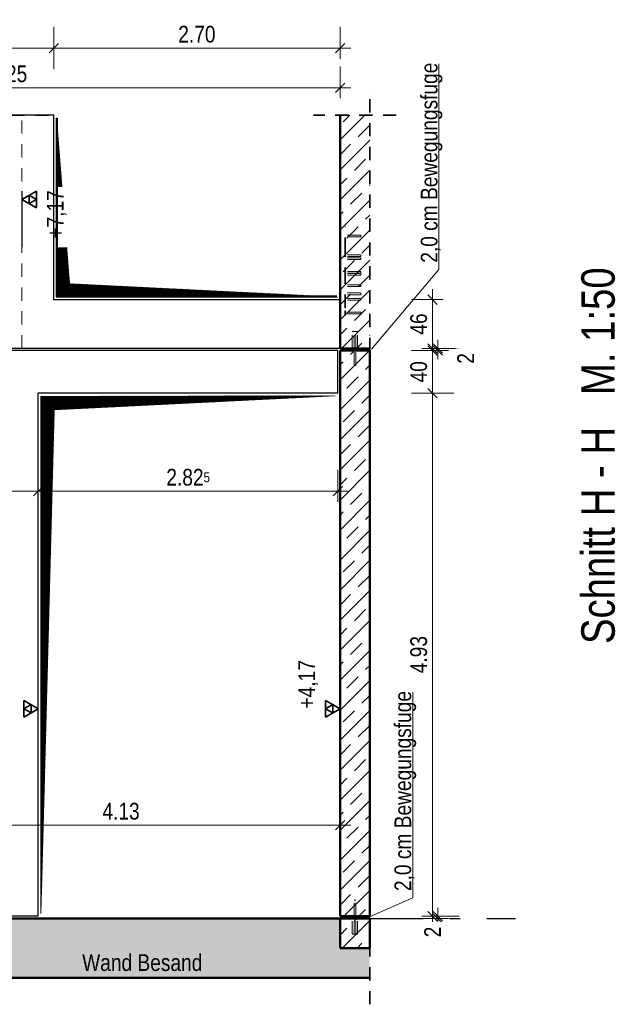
# Model space of a CAD drawing. Header units: millimetres. Extents: x -13 to 146, y -13 to 60.
# Tile 144 of 170: x 56.81 to 62.42, y 9.96 to 19.24. Entities that reach past the tile are written whole.
import ezdxf

# ---------------------------------------------------------------- set-up
doc = ezdxf.new("R2010")
doc.units = ezdxf.units.MM
doc.linetypes.add('DASHDOTX2', pattern=[2, 1, -0.5, 0, -0.5])
doc.linetypes.add('HIDDEN', pattern=[0.375, 0.25, -0.125])
for name, color, linetype, lineweight in [('Achsen', 7, 'Continuous', 20), ('Schraffuren', 7, 'Continuous', 20), ('WPG_Lüftung Durchbrüche', 7, 'Continuous', 20)]:
    doc.layers.add(name, color=color, linetype=linetype, lineweight=lineweight)
doc.styles.add('Arial Narrow', font='ARIALN.TTF')
doc.dimstyles.new('Arch_Strakon_dimstyle', dxfattribs={"dimtxt": 11.25, "dimasz": 1, "dimexe": 1.25, "dimexo": 0.0625, "dimgap": 1, "dimtad": 0, "dimdec": 5, "dimzin": 12, "dimdsep": 46, "dimtxsty": 'Arial Narrow', "dimblk": 'Arrowhead_Tick', "dimsah": 1, "dimcen": 0, "dimse1": 1, "dimse2": 1, "dimclrd": 6, "dimclrt": 3, "dimazin": 0, "dimtfac": 1, "dimtdec": 4, "dimtmove": 0, "dimatfit": 3, "dimldrblk": 'NONE', "dimfxl": 1, "dimtvp": 1, "dimtolj": 1, "dimtzin": 0, "dimlwd": 13, "dimarcsym": 2})
pattern_1 = [(45, (0, 0), (-0.00367695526, 0.00367695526), [])]
pattern_2 = [(45, (0, 0), (-0.14142136, 0.14142136), [0.15, -0.1]), (45, (-0.07071, 0.07071), (-0.14142136, 0.14142136), [])]

# ---------------------------------------------------------------- blocks, each defined once
blk = doc.blocks.new('Arrowhead_Tick')
at = {"color": 0, "linetype": 'Continuous', "lineweight": -2}
for p, q in [((0, 20), (0, -10)), ((-1, 0), (0, 0)), ((10, 0), (0, 0))]:
    blk.add_line(p, q, dxfattribs=at)
at = {"color": 2, "linetype": 'Continuous', "lineweight": 35}
blk.add_line((4.42, 4.42), (-4.42, -4.42), dxfattribs=at)
blk = doc.blocks.new('*D185')
at = {"layer": 'Achsen', "color": 6, "linetype": 'Continuous', "lineweight": 13}
blk.add_line((53.5876, 18.5999), (59.8176, 18.5999), dxfattribs=at)
at = {"layer": 'Defpoints', "color": 0}
for p in [(59.8276, 18.5999), (53.5776, 18.3422), (59.8276, 18.3422)]:
    blk.add_point(p, dxfattribs=at)
at = {"layer": 'Achsen', "color": 6, "lineweight": 13, "xscale": 0.01, "yscale": 0.01, "zscale": 0.01}
blk.add_blockref('Arrowhead_Tick', (59.8276, 18.5999), dxfattribs=at)
at = {"layer": 'Achsen', "color": 6, "lineweight": 13, "xscale": 0.01, "yscale": 0.01, "zscale": 0.01, "rotation": 180}
blk.add_blockref('Arrowhead_Tick', (53.5776, 18.5999), dxfattribs=at)
at = {"layer": 'Achsen', "color": 2, "lineweight": 35, "insert": (56.7026, 18.7303), "char_height": 0.1575, "attachment_point": 5, "style": 'Arial Narrow', "bg_fill": 3, "box_fill_scale": 1.1, "bg_fill_color": 256, "bg_fill_true_color": 13158600, "bg_fill_transparency": 0}
blk.add_mtext('\\A1;6.25', dxfattribs=at)
blk = doc.blocks.new('_None')
blk = doc.blocks.new('*D273')
at = {"color": 6, "linetype": 'Continuous', "lineweight": 13}
blk.add_line((55.7076, 14.7972), (56.9726, 14.7972), dxfattribs=at)
at = {"layer": 'Defpoints', "color": 0}
for p in [(56.9826, 15.7146), (56.9826, 14.7972), (55.6976, 10.7913)]:
    blk.add_point(p, dxfattribs=at)
at = {"color": 6, "lineweight": 13, "xscale": 0.01, "yscale": 0.01, "zscale": 0.01}
blk.add_blockref('Arrowhead_Tick', (56.9826, 14.7972), dxfattribs=at)
at = {"color": 6, "lineweight": 13, "xscale": 0.01, "yscale": 0.01, "zscale": 0.01, "rotation": 180}
blk.add_blockref('Arrowhead_Tick', (55.6976, 14.7972), dxfattribs=at)
at = {"color": 2, "lineweight": 35, "insert": (56.3401, 14.9276), "char_height": 0.1575, "attachment_point": 5, "style": 'Arial Narrow', "bg_fill": 3, "box_fill_scale": 1.1, "bg_fill_color": 256, "bg_fill_true_color": 13158600, "bg_fill_transparency": 0}
blk.add_mtext('\\A1;1.28{\\A1;\\H.6x;\\S5;}', dxfattribs=at)
blk = doc.blocks.new('*D274')
at = {"color": 6, "linetype": 'Continuous', "lineweight": 13}
blk.add_line((56.9926, 14.7972), (59.7976, 14.7972), dxfattribs=at)
at = {"layer": 'Defpoints', "color": 0}
for p in [(56.9826, 15.7146), (59.8076, 15.7222), (59.8076, 14.7972)]:
    blk.add_point(p, dxfattribs=at)
at = {"color": 6, "lineweight": 13, "xscale": 0.01, "yscale": 0.01, "zscale": 0.01}
blk.add_blockref('Arrowhead_Tick', (59.8076, 14.7972), dxfattribs=at)
at = {"color": 6, "lineweight": 13, "xscale": 0.01, "yscale": 0.01, "zscale": 0.01, "rotation": 180}
blk.add_blockref('Arrowhead_Tick', (56.9826, 14.7972), dxfattribs=at)
at = {"color": 2, "lineweight": 35, "insert": (58.3951, 14.9276), "char_height": 0.1575, "attachment_point": 5, "style": 'Arial Narrow', "bg_fill": 3, "box_fill_scale": 1.1, "bg_fill_color": 256, "bg_fill_true_color": 13158600, "bg_fill_transparency": 0}
blk.add_mtext('\\A1;2.82{\\A1;\\H.6x;\\S5;}', dxfattribs=at)
blk = doc.blocks.new('*D291')
at = {"color": 6, "linetype": 'Continuous', "lineweight": 13}
blk.add_line((55.7076, 11.65), (59.8175, 11.65), dxfattribs=at)
at = {"layer": 'Defpoints', "color": 0}
for p in [(59.8275, 11.65), (55.6976, 10.4913), (59.8275, 10.4913)]:
    blk.add_point(p, dxfattribs=at)
at = {"color": 6, "lineweight": 13, "xscale": 0.01, "yscale": 0.01, "zscale": 0.01}
blk.add_blockref('Arrowhead_Tick', (59.8275, 11.65), dxfattribs=at)
at = {"color": 6, "lineweight": 13, "xscale": 0.01, "yscale": 0.01, "zscale": 0.01, "rotation": 180}
blk.add_blockref('Arrowhead_Tick', (55.6976, 11.65), dxfattribs=at)
at = {"color": 2, "lineweight": 35, "insert": (57.7625, 11.7804), "char_height": 0.1575, "attachment_point": 5, "style": 'Arial Narrow', "bg_fill": 3, "box_fill_scale": 1.1, "bg_fill_color": 256, "bg_fill_true_color": 13158600, "bg_fill_transparency": 0}
blk.add_mtext('\\A1;4.13', dxfattribs=at)
blk = doc.blocks.new('*D292')
at = {"color": 6, "linetype": 'Continuous', "lineweight": 13}
blk.add_line((60.7, 10.8013), (60.7, 15.7122), dxfattribs=at)
at = {"layer": 'Defpoints', "color": 0}
for p in [(59.8076, 15.7222), (60.7, 15.7222), (59.8276, 10.7913)]:
    blk.add_point(p, dxfattribs=at)
at = {"color": 6, "lineweight": 13, "xscale": 0.01, "yscale": 0.01, "zscale": 0.01}
for p, rotation in [((60.7, 15.7222), 90), ((60.7, 10.7913), 270)]:
    blk.add_blockref('Arrowhead_Tick', p, dxfattribs=dict(at, rotation=rotation))
at = {"color": 2, "lineweight": 35, "insert": (60.5696, 13.2567), "char_height": 0.1575, "attachment_point": 5, "rotation": 90, "style": 'Arial Narrow', "bg_fill": 3, "box_fill_scale": 1.1, "bg_fill_color": 256, "bg_fill_true_color": 13158600, "bg_fill_transparency": 0}
blk.add_mtext('\\A1;4.93', dxfattribs=at)
blk = doc.blocks.new('*D293')
at = {"color": 6, "linetype": 'Continuous', "lineweight": 13}
blk.add_line((60.7, 15.7322), (60.7, 16.1122), dxfattribs=at)
at = {"layer": 'Defpoints', "color": 0}
for p in [(59.8276, 16.1222), (60.7, 16.1222), (59.8076, 15.7222)]:
    blk.add_point(p, dxfattribs=at)
at = {"color": 6, "lineweight": 13, "xscale": 0.01, "yscale": 0.01, "zscale": 0.01}
for p, rotation in [((60.7, 16.1222), 90), ((60.7, 15.7222), 270)]:
    blk.add_blockref('Arrowhead_Tick', p, dxfattribs=dict(at, rotation=rotation))
at = {"color": 2, "lineweight": 35, "insert": (60.5696, 15.9222), "char_height": 0.1575, "attachment_point": 5, "rotation": 90, "style": 'Arial Narrow', "bg_fill": 3, "box_fill_scale": 1.1, "bg_fill_color": 256, "bg_fill_true_color": 13158600, "bg_fill_transparency": 0}
blk.add_mtext('\\A1;40', dxfattribs=at)
blk = doc.blocks.new('*D294')
at = {"color": 6, "linetype": 'Continuous', "lineweight": 13}
for p, q in [((60.75, 16.1522), (60.75, 16.1622)), ((60.75, 16.1222), (60.75, 16.1422)), ((60.75, 16.1122), (60.75, 16.1022))]:
    blk.add_line(p, q, dxfattribs=at)
at = {"layer": 'Defpoints', "color": 0}
for p in [(59.8276, 16.1222), (60.1076, 16.1422), (60.75, 16.1422)]:
    blk.add_point(p, dxfattribs=at)
at = {"color": 6, "lineweight": 13, "xscale": 0.01, "yscale": 0.01, "zscale": 0.01}
for p, rotation in [((60.75, 16.1222), 90), ((60.75, 16.1422), 270)]:
    blk.add_blockref('Arrowhead_Tick', p, dxfattribs=dict(at, rotation=rotation))
at = {"color": 2, "lineweight": 35, "insert": (61.0117, 16.0483), "char_height": 0.1575, "attachment_point": 5, "rotation": 90, "style": 'Arial Narrow', "bg_fill": 3, "box_fill_scale": 1.1, "bg_fill_color": 256, "bg_fill_true_color": 13158600, "bg_fill_transparency": 0}
blk.add_mtext('\\A1;2', dxfattribs=at)
blk = doc.blocks.new('*D295')
at = {"color": 6, "linetype": 'Continuous', "lineweight": 13}
blk.add_line((60.7, 16.1522), (60.7, 16.5922), dxfattribs=at)
at = {"layer": 'Defpoints', "color": 0}
for p in [(57.1275, 16.6022), (60.7, 16.6022), (60.1076, 16.1422)]:
    blk.add_point(p, dxfattribs=at)
at = {"color": 6, "lineweight": 13, "xscale": 0.01, "yscale": 0.01, "zscale": 0.01}
for p, rotation in [((60.7, 16.6022), 90), ((60.7, 16.1422), 270)]:
    blk.add_blockref('Arrowhead_Tick', p, dxfattribs=dict(at, rotation=rotation))
at = {"color": 2, "lineweight": 35, "insert": (60.5696, 16.3722), "char_height": 0.1575, "attachment_point": 5, "rotation": 90, "style": 'Arial Narrow', "bg_fill": 3, "box_fill_scale": 1.1, "bg_fill_color": 256, "bg_fill_true_color": 13158600, "bg_fill_transparency": 0}
blk.add_mtext('\\A1;46', dxfattribs=at)
blk = doc.blocks.new('*D296')
at = {"color": 6, "linetype": 'Continuous', "lineweight": 13}
for p, q in [((60.75, 10.8013), (60.75, 10.8113)), ((60.75, 10.7713), (60.75, 10.7913)), ((60.75, 10.7613), (60.75, 10.7513))]:
    blk.add_line(p, q, dxfattribs=at)
at = {"layer": 'Defpoints', "color": 0}
for p in [(60.1075, 10.7713), (60.1076, 10.7913), (60.75, 10.7913)]:
    blk.add_point(p, dxfattribs=at)
at = {"color": 6, "lineweight": 13, "xscale": 0.01, "yscale": 0.01, "zscale": 0.01}
for p, rotation in [((60.75, 10.7713), 90), ((60.75, 10.7913), 270)]:
    blk.add_blockref('Arrowhead_Tick', p, dxfattribs=dict(at, rotation=rotation))
at = {"color": 2, "lineweight": 35, "insert": (60.7, 10.643), "char_height": 0.1575, "attachment_point": 5, "rotation": 90, "style": 'Arial Narrow', "bg_fill": 3, "box_fill_scale": 1.1, "bg_fill_color": 256, "bg_fill_true_color": 13158600, "bg_fill_transparency": 0}
blk.add_mtext('\\A1;2', dxfattribs=at)
blk = doc.blocks.new('*D402')
at = {"color": 6, "linetype": 'Continuous', "lineweight": 13}
blk.add_line((53.5876, 18.973), (57.1175, 18.973), dxfattribs=at)
at = {"layer": 'Defpoints', "color": 0}
for p in [(57.1275, 18.973), (53.5776, 18.3422), (57.1275, 18.3422)]:
    blk.add_point(p, dxfattribs=at)
at = {"color": 6, "lineweight": 13, "xscale": 0.01, "yscale": 0.01, "zscale": 0.01}
blk.add_blockref('Arrowhead_Tick', (57.1275, 18.973), dxfattribs=at)
at = {"color": 6, "lineweight": 13, "xscale": 0.01, "yscale": 0.01, "zscale": 0.01, "rotation": 180}
blk.add_blockref('Arrowhead_Tick', (53.5776, 18.973), dxfattribs=at)
at = {"color": 2, "lineweight": 35, "insert": (55.3525, 19.1034), "char_height": 0.1575, "attachment_point": 5, "style": 'Arial Narrow', "bg_fill": 3, "box_fill_scale": 1.1, "bg_fill_color": 256, "bg_fill_true_color": 13158600, "bg_fill_transparency": 0}
blk.add_mtext('\\A1;3.55', dxfattribs=at)
blk = doc.blocks.new('*D403')
at = {"color": 6, "linetype": 'Continuous', "lineweight": 13}
blk.add_line((57.1375, 18.973), (59.8176, 18.973), dxfattribs=at)
at = {"layer": 'Defpoints', "color": 0}
for p in [(59.8276, 18.973), (57.1275, 18.3422), (59.8276, 18.3422)]:
    blk.add_point(p, dxfattribs=at)
at = {"color": 6, "lineweight": 13, "xscale": 0.01, "yscale": 0.01, "zscale": 0.01}
blk.add_blockref('Arrowhead_Tick', (59.8276, 18.973), dxfattribs=at)
at = {"color": 6, "lineweight": 13, "xscale": 0.01, "yscale": 0.01, "zscale": 0.01, "rotation": 180}
blk.add_blockref('Arrowhead_Tick', (57.1275, 18.973), dxfattribs=at)
at = {"color": 2, "lineweight": 35, "insert": (58.4775, 19.1034), "char_height": 0.1575, "attachment_point": 5, "style": 'Arial Narrow', "bg_fill": 3, "box_fill_scale": 1.1, "bg_fill_color": 256, "bg_fill_true_color": 13158600, "bg_fill_transparency": 0}
blk.add_mtext('\\A1;2.70', dxfattribs=at)

msp = doc.modelspace()

# ---------------------------------------------------------------- hatches: boundary and pattern name
at = {"lineweight": 13}
h = msp.add_hatch(dxfattribs=at)
h.set_pattern_fill('Mau', color=6, scale=0.01, angle=45, style=0, pattern_type=2)
h.set_pattern_definition(pattern_1)
h.paths.add_polyline_path([(59.802545, 16.627161), (57.277545, 16.752161), (57.152545, 18.317161), (57.152545, 16.627161)])
h = msp.add_hatch(dxfattribs=at)
h.set_pattern_fill('Mau', color=6, scale=0.01, angle=45, style=0, pattern_type=2)
h.set_pattern_definition(pattern_1)
h.paths.add_polyline_path([(57.007484, 10.816401), (57.13295, 15.565019), (59.782619, 15.697085), (57.007617, 15.689685)])
at = {"layer": 'Schraffuren', "lineweight": 13}
h = msp.add_hatch(dxfattribs=at)
h.set_pattern_fill('bB', color=6, scale=0.01, angle=45, style=0, pattern_type=2)
h.set_pattern_definition(pattern_2)
h.paths.add_polyline_path([(59.827545, 16.142161), (60.107551, 16.142152), (60.107551, 18.342161), (59.827545, 18.342161)])
h = msp.add_hatch(dxfattribs=at)
h.set_pattern_fill('bB', color=6, scale=0.01, angle=45, style=0, pattern_type=2)
h.set_pattern_definition(pattern_2)
h.paths.add_polyline_path([(60.107551, 10.791334), (60.107551, 16.122152), (59.827551, 16.122152), (59.827551, 10.791334)])
at = {"layer": 'Schraffuren', "lineweight": 13, "true_color": 0xf0f0f0}
msp.add_hatch(color=7, dxfattribs=at).paths.add_polyline_path([(60.107551, 10.211334), (60.107551, 10.491334), (59.827551, 10.491334), (59.827551, 10.771334), (55.697551, 10.771334), (55.697551, 10.491334), (55.447551, 10.491334), (55.447551, 10.771334), (53.997551, 10.771334), (53.997551, 10.211334)])
at = {"layer": 'Schraffuren', "lineweight": 13}
h = msp.add_hatch(dxfattribs=at)
h.set_pattern_fill('bB', color=6, scale=0.01, angle=45, style=0, pattern_type=2)
h.set_pattern_definition(pattern_2)
h.paths.add_polyline_path([(60.107551, 10.491334), (60.107551, 10.771334), (59.827551, 10.771334), (59.827551, 10.491334)])

# ---------------------------------------------------------------- linework, layer by layer
at = {"color": 5, "linetype": 'Continuous', "lineweight": 18}
for p, q in [((60.760257, 18.824964), (60.760257, 16.886374)), ((60.760257, 16.886374), (60.123651, 16.136038)), ((60.512434, 12.903343), (60.512434, 10.964752)), ((60.512434, 10.964752), (60.103807, 10.784472))]:
    msp.add_line(p, q, dxfattribs=at)
at = {"color": 6, "linetype": 'Continuous', "lineweight": 13}
for p, q in [((57.152545, 16.627161), (57.152545, 18.317161)), ((57.277545, 16.752161), (57.152545, 18.317161)), ((59.802545, 16.627161), (57.277545, 16.752161)), ((59.802545, 16.627161), (57.152545, 16.627161)), ((57.007484, 10.816401), (57.007617, 15.689685)), ((57.007617, 15.689685), (59.782619, 15.697085)), ((57.13295, 15.565019), (59.782619, 15.697085)), ((57.007484, 10.816401), (57.13295, 15.565019))]:
    msp.add_line(p, q, dxfattribs=at)
at = {"color": 3, "linetype": 'Continuous', "lineweight": 25}
for p, q in [((56.827545, 17.625956), (56.827545, 17.096756)), ((56.982551, 12.668456), (56.982551, 13.272075)), ((59.827552, 12.668456), (59.827552, 13.197656))]:
    msp.add_line(p, q, dxfattribs=at)
at = {"color": 2, "linetype": 'Continuous', "lineweight": 35}
for p, q in [((56.96394, 17.625956), (56.827545, 17.547206)), ((56.827545, 17.547206), (56.96394, 17.468456)), ((56.96394, 17.547206), (56.895742, 17.586581)), ((56.895742, 17.586581), (56.895742, 17.507831)), ((56.895742, 17.507831), (56.96394, 17.547206)), ((56.96394, 17.468456), (56.96394, 17.625956)), ((56.982551, 12.747206), (56.846156, 12.825956)), ((56.846156, 12.825956), (56.846156, 12.668456)), ((59.827552, 12.747206), (59.691157, 12.825956)), ((59.691157, 12.825956), (59.691157, 12.668456)), ((56.914353, 12.786581), (56.846156, 12.747206)), ((56.846156, 12.668456), (56.982551, 12.747206)), ((56.846156, 12.747206), (56.914353, 12.707831)), ((56.914353, 12.707831), (56.914353, 12.786581)), ((59.759354, 12.786581), (59.691157, 12.747206)), ((59.691157, 12.668456), (59.827552, 12.747206)), ((59.691157, 12.747206), (59.759354, 12.707831)), ((59.759354, 12.707831), (59.759354, 12.786581))]:
    msp.add_line(p, q, dxfattribs=at)
at = {"color": 6, "linetype": 'HIDDEN', "lineweight": 13, "ltscale": 0.5}
for p, q in [((59.877552, 17.287161), (59.872552, 17.287161)), ((59.872552, 17.06406), (59.872552, 17.287161)), ((59.877552, 17.06406), (59.877552, 17.287161)), ((60.022552, 17.210161), (59.877552, 17.210161)), ((60.022552, 17.194161), (59.877552, 17.194161)), ((60.022552, 17.209552), (60.022552, 17.210161)), ((60.022552, 17.207818), (60.022552, 17.209552)), ((60.022552, 17.205223), (60.022552, 17.207818)), ((60.022552, 17.202161), (60.022552, 17.205223)), ((60.022552, 17.1991), (60.022552, 17.202161)), ((60.022552, 17.196504), (60.022552, 17.1991)), ((60.022552, 17.19477), (60.022552, 17.196504)), ((60.022552, 17.194161), (60.022552, 17.19477)), ((59.877552, 17.06406), (59.872552, 17.06406)), ((59.872552, 17.035776), (59.872552, 17.06406)), ((59.877552, 17.035776), (59.872552, 17.035776)), ((59.872552, 16.781217), (59.872552, 17.035776)), ((59.877552, 17.035776), (59.877552, 17.06406)), ((59.877552, 16.781217), (59.877552, 17.035776)), ((60.022552, 17.025161), (59.877552, 17.025161)), ((60.022552, 17.009161), (59.877552, 17.009161)), ((60.022552, 16.997814), (59.877552, 16.997814)), ((60.022552, 16.981814), (59.877552, 16.981814)), ((60.022552, 17.024552), (60.022552, 17.025161)), ((60.022552, 17.022818), (60.022552, 17.024552)), ((60.022552, 17.020223), (60.022552, 17.022818)), ((60.022552, 17.017161), (60.022552, 17.020223)), ((60.022552, 17.0141), (60.022552, 17.017161)), ((60.022552, 17.011504), (60.022552, 17.0141)), ((60.022552, 17.00977), (60.022552, 17.011504)), ((60.022552, 17.009161), (60.022552, 17.00977)), ((60.022552, 16.997205), (60.022552, 16.997814)), ((60.022552, 16.995471), (60.022552, 16.997205)), ((60.022552, 16.992875), (60.022552, 16.995471)), ((60.022552, 16.989814), (60.022552, 16.992875)), ((60.022552, 16.986752), (60.022552, 16.989814)), ((60.022552, 16.984157), (60.022552, 16.986752)), ((60.022552, 16.982423), (60.022552, 16.984157)), ((60.022552, 16.981814), (60.022552, 16.982423)), ((59.877552, 16.851536), (59.872552, 16.851536)), ((60.022552, 16.866999), (59.877552, 16.866999)), ((60.022552, 16.850999), (59.877552, 16.850999)), ((60.022552, 16.850161), (59.877552, 16.850161)), ((60.022552, 16.834161), (59.877552, 16.834161)), ((60.022552, 16.86639), (60.022552, 16.866999)), ((60.022552, 16.864656), (60.022552, 16.86639)), ((60.022552, 16.86206), (60.022552, 16.864656)), ((60.022552, 16.858999), (60.022552, 16.86206)), ((60.022552, 16.855938), (60.022552, 16.858999)), ((60.022552, 16.853342), (60.022552, 16.855938)), ((60.022552, 16.851608), (60.022552, 16.853342)), ((60.022552, 16.850999), (60.022552, 16.851608)), ((60.022552, 16.849552), (60.022552, 16.850161)), ((60.022552, 16.847818), (60.022552, 16.849552)), ((60.022552, 16.845223), (60.022552, 16.847818)), ((60.022552, 16.842161), (60.022552, 16.845223)), ((60.022552, 16.8391), (60.022552, 16.842161)), ((60.022552, 16.836504), (60.022552, 16.8391)), ((60.022552, 16.83477), (60.022552, 16.836504)), ((60.022552, 16.834161), (60.022552, 16.83477)), ((59.877552, 16.794968), (59.872552, 16.794968)), ((59.985228, 10.621334), (59.977118, 10.621334)), ((59.990648, 10.621334), (59.985228, 10.621334)), ((59.992551, 10.621334), (59.990648, 10.621334))]:
    msp.add_line(p, q, dxfattribs=at)
at = {"color": 4, "linetype": 'Continuous', "lineweight": 50}
msp.add_line((60.107551, 10.211334), (53.997551, 10.211334), dxfattribs=at)
at = {"color": 9, "linetype": 'Continuous', "lineweight": 0}
msp.add_circle((59.827552, 18.342161), 0.00111, dxfattribs=at)
at = {"layer": 'Achsen', "color": 3, "linetype": 'Continuous', "lineweight": 25}
for p, q in [((56.982551, 16.122152), (55.697551, 16.122152)), ((56.827545, 16.142152), (56.577551, 16.142152)), ((56.827545, 16.142161), (56.827545, 16.142263))]:
    msp.add_line(p, q, dxfattribs=at)
at = {"layer": 'Achsen', "color": 3, "linetype": 'DASHDOTX2', "lineweight": 25, "ltscale": 0.5}
msp.add_line((53.510681, 10.771334), (61.481056, 10.771334), dxfattribs=at)
at = {"layer": 'Achsen', "color": 9, "linetype": 'Continuous', "lineweight": 0}
msp.add_circle((56.827545, 17.184988), 0.00111, dxfattribs=at)
at = {"layer": 'WPG_Lüftung Durchbrüche', "color": 9, "linetype": 'Continuous', "lineweight": 0}
msp.add_circle((60.107551, 18.342161), 0.00111, dxfattribs=at)

# ---------------------------------------------------------------- texts
at = {"color": 2, "lineweight": 35, "style": 'Arial Narrow'}
msp.add_text('2,0 cm Bewegungsfuge', height=0.1575, rotation=90, dxfattribs=at).set_placement((60.745812, 16.950262))
at = {"color": 2, "lineweight": 35, "insert": (59.433802, 12.698381), "char_height": 0.1575, "attachment_point": 1, "rotation": 90, "line_spacing_factor": 0.9, "style": 'Arial Narrow'}
msp.add_mtext(' +4,17', dxfattribs=at)
at = {"layer": 'Achsen', "color": 1, "lineweight": 70, "style": 'Arial Narrow'}
msp.add_text('Schnitt H - H   M. 1:50', height=0.315, rotation=90, dxfattribs=at).set_placement((62.417175, 13.357044))

# ---------------------------------------------------------------- next in the draw order: texts
at = {"color": 2, "lineweight": 35, "insert": (57.063795, 17.126681), "char_height": 0.1575, "attachment_point": 1, "rotation": 90, "line_spacing_factor": 0.9, "style": 'Arial Narrow', "bg_fill": 3, "box_fill_scale": 1.2, "bg_fill_color": 256, "bg_fill_true_color": 13158600, "bg_fill_transparency": 0}
msp.add_mtext(' +7,17', dxfattribs=at)

# ---------------------------------------------------------------- next in the draw order: dimensions: what is measured, and where the dimension line sits
at = {"lineweight": 35}
dim = msp.add_linear_dim(base=(56.982551, 14.797206), p1=(55.697551, 10.791334), p2=(56.982551, 15.714618), text='1.28{\\A1;\\H.6x;\\S5;}', dimstyle='Arch_Strakon_dimstyle', override={"dimscale": 0.01, "dimtxt": 15.75, "dimasz": 1, "dimgap": 5, "dimtad": 1, "dimjust": 0, "dimtih": 0, "dimtoh": 0, "dimdec": 5, "dimdsep": 46, "dimtxsty": 'Arial Narrow', "dimclrd": 6, "dimclrt": 2, "dimtix": 1, "dimtofl": 255, "dimtmove": 0, "dimatfit": 2, "dimfxl": 0, "dimfxlon": 0, "dimtvp": 31.746032, "dimtfill": 1, "dimtfillclr": 7, "dimlwd": 13}, dxfattribs=at)
dim.commit()
dim.dimension.update_dxf_attribs({"geometry": '*D273', "text_midpoint": (56.340051, 14.797206), "dimtype": 160})
at = {"layer": 'Achsen', "lineweight": 35}
dim = msp.add_linear_dim(base=(59.827552, 18.599895), p1=(53.577551, 18.342161), p2=(59.827552, 18.342161), text='6.25', dimstyle='Arch_Strakon_dimstyle', override={"dimscale": 0.01, "dimtxt": 15.75, "dimasz": 1, "dimgap": 5, "dimtad": 1, "dimjust": 0, "dimtih": 0, "dimtoh": 0, "dimdec": 5, "dimdsep": 46, "dimtxsty": 'Arial Narrow', "dimclrd": 6, "dimclrt": 2, "dimtix": 1, "dimtofl": 255, "dimtmove": 0, "dimatfit": 2, "dimfxl": 0, "dimfxlon": 0, "dimtvp": 31.746032, "dimtfill": 1, "dimtfillclr": 7, "dimlwd": 13}, dxfattribs=at)
dim.commit()
dim.dimension.update_dxf_attribs({"geometry": '*D185', "text_midpoint": (56.702551, 18.599895), "dimtype": 160})

# ---------------------------------------------------------------- next in the draw order: dimensions: what is measured, and where the dimension line sits
at = {"lineweight": 35}
for base, p1, p2, text, picture, middle in [((57.127545, 18.972964), (53.577551, 18.342161), (57.127545, 18.342161), '3.55', '*D402', (55.352548, 18.972964)), ((59.807552, 14.797206), (56.982551, 15.714618), (59.807552, 15.722152), '2.82{\\A1;\\H.6x;\\S5;}', '*D274', (58.395051, 14.797206)), ((59.827545, 11.65), (55.697551, 10.491334), (59.827545, 10.491334), '4.13', '*D291', (57.762548, 11.65))]:
    dim = msp.add_linear_dim(base=base, p1=p1, p2=p2, text=text, dimstyle='Arch_Strakon_dimstyle', override={"dimscale": 0.01, "dimtxt": 15.75, "dimasz": 1, "dimgap": 5, "dimtad": 1, "dimjust": 0, "dimtih": 0, "dimtoh": 0, "dimdec": 5, "dimdsep": 46, "dimtxsty": 'Arial Narrow', "dimclrd": 6, "dimclrt": 2, "dimtix": 1, "dimtofl": 255, "dimtmove": 0, "dimatfit": 2, "dimfxl": 0, "dimfxlon": 0, "dimtvp": 31.746032, "dimtfill": 1, "dimtfillclr": 7, "dimlwd": 13}, dxfattribs=at)
    dim.commit()
    dim.dimension.update_dxf_attribs({"geometry": picture, "text_midpoint": middle, "dimtype": 160})

# ---------------------------------------------------------------- next in the draw order: linework, layer by layer
at = {"color": 6, "linetype": 'HIDDEN', "lineweight": 13, "ltscale": 0.5}
for p, q in [((56.827545, 16.142263), (56.827545, 18.342161)), ((59.944454, 10.621334), (59.942551, 10.621334)), ((59.949873, 10.621334), (59.944454, 10.621334)), ((59.957984, 10.621334), (59.949873, 10.621334)), ((59.967551, 10.621334), (59.957984, 10.621334)), ((59.977118, 10.621334), (59.967551, 10.621334))]:
    msp.add_line(p, q, dxfattribs=at)
at = {"color": 4, "linetype": 'Continuous', "lineweight": 50}
msp.add_line((60.107551, 10.491334), (59.827551, 10.491334), dxfattribs=at)
at = {"layer": 'Achsen', "color": 3, "linetype": 'Continuous', "lineweight": 25}
for p, q in [((56.982551, 15.714618), (56.982551, 15.722152)), ((56.982551, 10.791334), (56.982551, 15.714618)), ((56.982551, 10.791334), (55.697551, 10.791334))]:
    msp.add_line(p, q, dxfattribs=at)

# ---------------------------------------------------------------- next in the draw order: texts
at = {"color": 2, "lineweight": 35, "style": 'Arial Narrow'}
msp.add_text('Wand Besand', height=0.1575, dxfattribs=at).set_placement((57.395897, 10.275529))

# ---------------------------------------------------------------- next in the draw order: dimensions: what is measured, and where the dimension line sits
at = {"lineweight": 35}
dim = msp.add_linear_dim(base=(59.827552, 18.972964), p1=(57.127545, 18.342161), p2=(59.827552, 18.342161), text='2.70', dimstyle='Arch_Strakon_dimstyle', override={"dimscale": 0.01, "dimtxt": 15.75, "dimasz": 1, "dimgap": 5, "dimtad": 1, "dimjust": 0, "dimtih": 0, "dimtoh": 0, "dimdec": 5, "dimdsep": 46, "dimtxsty": 'Arial Narrow', "dimclrd": 6, "dimclrt": 2, "dimtix": 1, "dimtofl": 255, "dimtmove": 0, "dimatfit": 2, "dimfxl": 0, "dimfxlon": 0, "dimtvp": 31.746032, "dimtfill": 1, "dimtfillclr": 7, "dimlwd": 13}, dxfattribs=at)
dim.commit()
dim.dimension.update_dxf_attribs({"geometry": '*D403', "text_midpoint": (58.477548, 18.972964), "dimtype": 160})
dim = msp.add_linear_dim(base=(60.7, 15.722152), p1=(59.827551, 10.791334), p2=(59.807552, 15.722152), angle=90, text='4.93', dimstyle='Arch_Strakon_dimstyle', override={"dimscale": 0.01, "dimtxt": 15.75, "dimasz": 1, "dimgap": 5, "dimtad": 1, "dimjust": 0, "dimtih": 0, "dimtoh": 0, "dimdec": 5, "dimdsep": 46, "dimtxsty": 'Arial Narrow', "dimclrd": 6, "dimclrt": 2, "dimtix": 1, "dimtofl": 255, "dimtmove": 0, "dimatfit": 2, "dimfxl": 0, "dimfxlon": 0, "dimtvp": 31.746032, "dimtfill": 1, "dimtfillclr": 7, "dimlwd": 13}, dxfattribs=at)
dim.commit()
dim.dimension.update_dxf_attribs({"geometry": '*D292', "text_midpoint": (60.7, 13.256743), "dimtype": 160})

# ---------------------------------------------------------------- next in the draw order: linework, layer by layer
at = {"color": 2, "linetype": 'HIDDEN', "lineweight": 35, "ltscale": 0.5}
for p, q in [((57.077545, 18.342161), (53.147551, 18.342161)), ((60.357551, 18.342161), (59.577545, 18.342161))]:
    msp.add_line(p, q, dxfattribs=at)
at = {"color": 6, "linetype": 'HIDDEN', "lineweight": 13, "ltscale": 0.5}
for p, q in [((59.96016, 10.941334), (59.959551, 10.941334)), ((59.959551, 10.791334), (59.959551, 10.941334)), ((59.961894, 10.941334), (59.96016, 10.941334)), ((59.964489, 10.941334), (59.961894, 10.941334)), ((59.967551, 10.941334), (59.964489, 10.941334)), ((59.970612, 10.941334), (59.967551, 10.941334)), ((59.973208, 10.941334), (59.970612, 10.941334)), ((59.974942, 10.941334), (59.973208, 10.941334)), ((59.975551, 10.941334), (59.974942, 10.941334)), ((59.975551, 10.791334), (59.975551, 10.941334)), ((59.942551, 10.621334), (59.942551, 10.771334)), ((59.959551, 10.621334), (59.959551, 10.771334)), ((59.975551, 10.621334), (59.975551, 10.771334)), ((59.992551, 10.621334), (59.992551, 10.771334))]:
    msp.add_line(p, q, dxfattribs=at)
at = {"color": 4, "linetype": 'Continuous', "lineweight": 50}
for p, q in [((59.827551, 10.771334), (55.697551, 10.771334)), ((59.827545, 10.491334), (59.827545, 10.771334))]:
    msp.add_line(p, q, dxfattribs=at)
at = {"layer": 'Achsen', "color": 3, "linetype": 'Continuous', "lineweight": 25}
for p, q in [((57.127545, 18.342161), (56.827545, 18.342161)), ((59.959551, 10.771334), (59.959551, 10.791334)), ((59.975551, 10.771334), (59.975551, 10.791334))]:
    msp.add_line(p, q, dxfattribs=at)

# ---------------------------------------------------------------- next in the draw order: texts
at = {"color": 2, "lineweight": 35, "style": 'Arial Narrow'}
msp.add_text('2,0 cm Bewegungsfuge', height=0.1575, rotation=90, dxfattribs=at).set_placement((60.497989, 11.028641))

# ---------------------------------------------------------------- next in the draw order: dimensions: what is measured, and where the dimension line sits
at = {"lineweight": 35}
for base, p1, p2, text, override, picture, middle in [((60.7, 16.122152), (59.807552, 15.722152), (59.827551, 16.122152), '40', {"dimscale": 0.01, "dimtxt": 15.75, "dimasz": 1, "dimgap": 5, "dimtad": 1, "dimjust": 0, "dimtih": 0, "dimtoh": 0, "dimdec": 5, "dimdsep": 46, "dimtxsty": 'Arial Narrow', "dimclrd": 6, "dimclrt": 2, "dimtix": 1, "dimtofl": 255, "dimtmove": 0, "dimatfit": 2, "dimfxl": 0, "dimfxlon": 0, "dimtvp": 31.746032, "dimtfill": 1, "dimtfillclr": 7, "dimlwd": 13}, '*D293', (60.7, 15.922152)), ((60.75, 10.791334), (60.107545, 10.771334), (60.107551, 10.791334), '2', {"dimscale": 0.01, "dimtxt": 15.75, "dimasz": 1, "dimgap": 5, "dimtad": 1, "dimjust": 0, "dimtih": 0, "dimtoh": 0, "dimdec": 5, "dimdsep": 46, "dimtxsty": 'Arial Narrow', "dimclrd": 6, "dimclrt": 2, "dimtix": 0, "dimtofl": 255, "dimtmove": 2, "dimatfit": 2, "dimfxl": 0, "dimfxlon": 0, "dimtvp": 31.746032, "dimtfill": 1, "dimtfillclr": 7, "dimlwd": 13}, '*D296', (60.7, 10.642972))]:
    dim = msp.add_linear_dim(base=base, p1=p1, p2=p2, angle=90, text=text, dimstyle='Arch_Strakon_dimstyle', override=override, dxfattribs=at)
    dim.commit()
    dim.dimension.update_dxf_attribs({"geometry": picture, "text_midpoint": middle, "dimtype": 160})

# ---------------------------------------------------------------- next in the draw order: linework, layer by layer
at = {"color": 4, "linetype": 'Continuous', "lineweight": 50}
for p, q in [((60.107551, 10.791334), (59.827551, 10.791334)), ((60.107551, 10.771334), (59.827551, 10.771334)), ((60.107545, 10.491334), (60.107545, 10.771334))]:
    msp.add_line(p, q, dxfattribs=at)
at = {"color": 2, "linetype": 'HIDDEN', "lineweight": 35, "ltscale": 0.5}
msp.add_line((60.107545, 9.961334), (60.107545, 10.741334), dxfattribs=at)
at = {"layer": 'Achsen', "color": 3, "linetype": 'Continuous', "lineweight": 25}
msp.add_line((59.807552, 15.722152), (56.982551, 15.722152), dxfattribs=at)

# ---------------------------------------------------------------- next in the draw order: dimensions: what is measured, and where the dimension line sits
at = {"lineweight": 35}
dim = msp.add_linear_dim(base=(60.75, 16.142152), p1=(59.827551, 16.122152), p2=(60.107551, 16.142152), angle=90, text='2', dimstyle='Arch_Strakon_dimstyle', override={"dimscale": 0.01, "dimtxt": 15.75, "dimasz": 1, "dimgap": 5, "dimtad": 0, "dimjust": 0, "dimtih": 0, "dimtoh": 0, "dimdec": 5, "dimdsep": 46, "dimtxsty": 'Arial Narrow', "dimclrd": 6, "dimclrt": 2, "dimtix": 0, "dimtofl": 255, "dimtmove": 2, "dimatfit": 2, "dimfxl": 0, "dimfxlon": 0, "dimtvp": 31.746032, "dimtfill": 1, "dimtfillclr": 7, "dimlwd": 13}, dxfattribs=at)
dim.commit()
dim.dimension.update_dxf_attribs({"geometry": '*D294', "text_midpoint": (61.011653, 16.048268), "dimtype": 160})

# ---------------------------------------------------------------- next in the draw order: linework, layer by layer
at = {"color": 6, "linetype": 'HIDDEN', "lineweight": 13, "ltscale": 0.5}
for p, q in [((59.96016, 15.982165), (59.959551, 15.982165)), ((59.961894, 15.982165), (59.96016, 15.982165)), ((59.964489, 15.982165), (59.961894, 15.982165)), ((59.967551, 15.982165), (59.964489, 15.982165)), ((59.970612, 15.982165), (59.967551, 15.982165)), ((59.973208, 15.982165), (59.970612, 15.982165)), ((59.974942, 15.982165), (59.973208, 15.982165)), ((59.975551, 15.982165), (59.974942, 15.982165))]:
    msp.add_line(p, q, dxfattribs=at)

# ---------------------------------------------------------------- next in the draw order: dimensions: what is measured, and where the dimension line sits
at = {"lineweight": 35}
dim = msp.add_linear_dim(base=(60.7, 16.602161), p1=(60.107551, 16.142152), p2=(57.127545, 16.602161), angle=90, text='46', dimstyle='Arch_Strakon_dimstyle', override={"dimscale": 0.01, "dimtxt": 15.75, "dimasz": 1, "dimgap": 5, "dimtad": 1, "dimjust": 0, "dimtih": 0, "dimtoh": 0, "dimdec": 5, "dimdsep": 46, "dimtxsty": 'Arial Narrow', "dimclrd": 6, "dimclrt": 2, "dimtix": 1, "dimtofl": 255, "dimtmove": 0, "dimatfit": 2, "dimfxl": 0, "dimfxlon": 0, "dimtvp": 31.746032, "dimtfill": 1, "dimtfillclr": 7, "dimlwd": 13}, dxfattribs=at)
dim.commit()
dim.dimension.update_dxf_attribs({"geometry": '*D295', "text_midpoint": (60.7, 16.372157), "dimtype": 160})

# ---------------------------------------------------------------- next in the draw order: linework, layer by layer
at = {"color": 2, "linetype": 'HIDDEN', "lineweight": 35, "ltscale": 0.5}
msp.add_line((60.107545, 15.892161), (60.107545, 18.592161), dxfattribs=at)
at = {"color": 4, "linetype": 'Continuous', "lineweight": 50}
for p, q in [((59.827545, 16.142161), (59.827545, 18.342161)), ((60.107551, 16.142152), (59.827545, 16.142152)), ((59.827545, 10.791334), (59.827545, 16.122152)), ((60.107551, 16.122152), (59.827551, 16.122152)), ((60.107545, 10.791334), (60.107545, 16.122152))]:
    msp.add_line(p, q, dxfattribs=at)
at = {"color": 6, "linetype": 'HIDDEN', "lineweight": 13, "ltscale": 0.5}
for p, q in [((59.872552, 16.526659), (59.872552, 16.781217)), ((59.877552, 16.526659), (59.877552, 16.781217)), ((60.022552, 16.743255), (59.877552, 16.743255)), ((60.022552, 16.727255), (59.877552, 16.727255)), ((60.022552, 16.742646), (60.022552, 16.743255)), ((60.022552, 16.740912), (60.022552, 16.742646)), ((60.022552, 16.738317), (60.022552, 16.740912)), ((60.022552, 16.735255), (60.022552, 16.738317)), ((60.022552, 16.732194), (60.022552, 16.735255)), ((60.022552, 16.729598), (60.022552, 16.732194)), ((60.022552, 16.727864), (60.022552, 16.729598)), ((60.022552, 16.727255), (60.022552, 16.727864)), ((60.022552, 16.665161), (59.877552, 16.665161)), ((60.022552, 16.649161), (59.877552, 16.649161)), ((60.022552, 16.612441), (59.877552, 16.612441)), ((60.022552, 16.664552), (60.022552, 16.665161)), ((60.022552, 16.662818), (60.022552, 16.664552)), ((60.022552, 16.660223), (60.022552, 16.662818)), ((60.022552, 16.657161), (60.022552, 16.660223)), ((60.022552, 16.6541), (60.022552, 16.657161)), ((60.022552, 16.651504), (60.022552, 16.6541)), ((60.022552, 16.64977), (60.022552, 16.651504)), ((60.022552, 16.649161), (60.022552, 16.64977)), ((60.022552, 16.611832), (60.022552, 16.612441)), ((60.022552, 16.610097), (60.022552, 16.611832)), ((59.877552, 16.567161), (59.872552, 16.567161)), ((59.877552, 16.554943), (59.872552, 16.554943)), ((59.877552, 16.526659), (59.872552, 16.526659)), ((60.022552, 16.596441), (59.877552, 16.596441)), ((60.022552, 16.607502), (60.022552, 16.610097)), ((60.022552, 16.604441), (60.022552, 16.607502)), ((60.022552, 16.601379), (60.022552, 16.604441)), ((60.022552, 16.598784), (60.022552, 16.601379)), ((60.022552, 16.59705), (60.022552, 16.598784)), ((60.022552, 16.596441), (60.022552, 16.59705)), ((59.877552, 16.497161), (59.872552, 16.497161)), ((59.872552, 16.457161), (59.872552, 16.497161)), ((59.877552, 16.457161), (59.872552, 16.457161)), ((59.877552, 16.457161), (59.877552, 16.497161)), ((60.022552, 16.485161), (59.877552, 16.485161)), ((60.022552, 16.469161), (59.877552, 16.469161)), ((60.022552, 16.484552), (60.022552, 16.485161)), ((60.022552, 16.482818), (60.022552, 16.484552)), ((60.022552, 16.480223), (60.022552, 16.482818)), ((60.022552, 16.477161), (60.022552, 16.480223)), ((60.022552, 16.4741), (60.022552, 16.477161)), ((60.022552, 16.471504), (60.022552, 16.4741)), ((60.022552, 16.46977), (60.022552, 16.471504)), ((60.022552, 16.469161), (60.022552, 16.46977)), ((59.944454, 16.302165), (59.942551, 16.302165)), ((59.942551, 16.142165), (59.942551, 16.302165)), ((59.949873, 16.302165), (59.944454, 16.302165)), ((59.957984, 16.302165), (59.949873, 16.302165)), ((59.967551, 16.302165), (59.957984, 16.302165)), ((59.959551, 16.142152), (59.959551, 16.302165)), ((59.977118, 16.302165), (59.967551, 16.302165)), ((59.975551, 16.142152), (59.975551, 16.302165)), ((59.985228, 16.302165), (59.977118, 16.302165)), ((59.990648, 16.302165), (59.985228, 16.302165)), ((59.992551, 16.302165), (59.990648, 16.302165)), ((59.992551, 16.142165), (59.992551, 16.302165)), ((59.959551, 15.982165), (59.959551, 16.122152)), ((59.975551, 15.982165), (59.975551, 16.122152))]:
    msp.add_line(p, q, dxfattribs=at)
at = {"layer": 'Achsen', "color": 3, "linetype": 'Continuous', "lineweight": 25}
for p, q in [((57.127545, 16.602161), (57.127545, 18.342161)), ((59.827545, 16.602161), (57.127545, 16.602161)), ((59.827545, 16.142152), (56.827545, 16.142152)), ((59.807552, 16.122152), (56.982551, 16.122152)), ((59.807552, 15.722152), (59.807552, 16.122152)), ((59.959551, 16.122152), (59.959551, 16.142152)), ((59.975551, 16.122152), (59.975551, 16.142152))]:
    msp.add_line(p, q, dxfattribs=at)
at = {"layer": 'Achsen', "color": 4, "linetype": 'Continuous', "lineweight": 50}
for p, q in [((57.157545, 16.632161), (57.157545, 18.312161)), ((59.797545, 16.632161), (57.157545, 16.632161))]:
    msp.add_line(p, q, dxfattribs=at)

doc.saveas('drawing.dxf')
